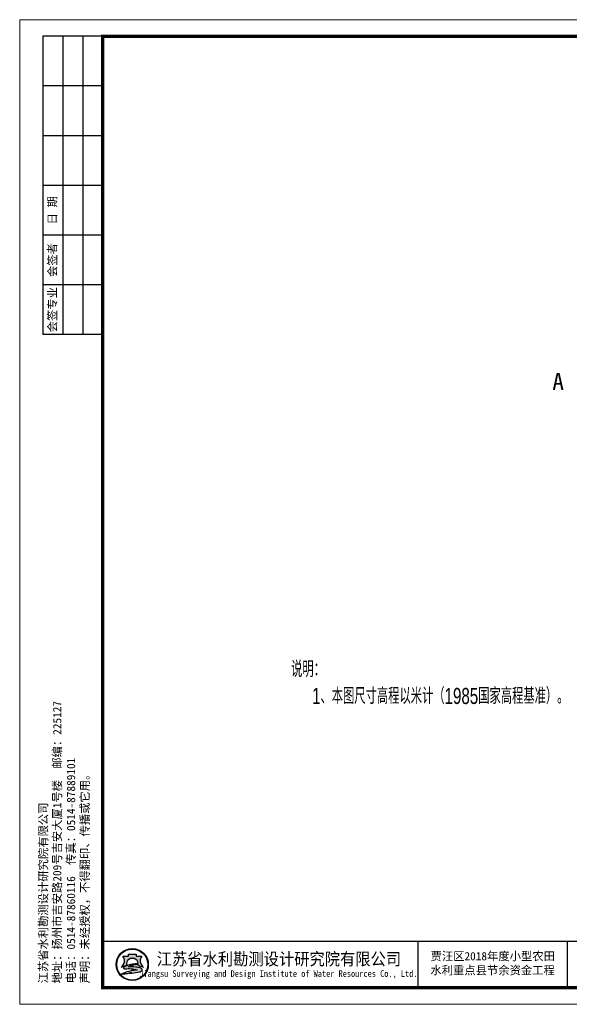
# Model space of a CAD drawing. Extents: x 555481 to 559434, y 3811529 to 3812446.
# Tile 25 of 37: x 556280 to 556330, y 3811708 to 3811797. Entities that reach past the tile are written whole.
import ezdxf
from ezdxf.enums import TextEntityAlignment as Align

# ---------------------------------------------------------------- set-up
doc = ezdxf.new("R2010")
doc.units = 0
doc.header["$LTSCALE"] = 0.5
doc.layers.get('0').update_dxf_attribs({"linetype": 'CONTINUOUS'})
doc.layers.add('文字', color=7, linetype='CONTINUOUS', lineweight=13)
doc.styles.add('hz-e', font='hztxt_e.shx', dxfattribs={"width": 0.7, "height": 40, "bigfont": 'hztxt.shx'})
doc.styles.add('宋体', font='txt')

# ---------------------------------------------------------------- blocks, each defined once
blk = doc.blocks.new('tk')
h = blk.add_hatch(color=152)
h.dxf.hatch_style = 1
h.paths.add_polyline_path([(290.8865389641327, 120, 1), (387.6634519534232, 120, 1)])
h.paths.add_polyline_path([(386.0348109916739, 120, -1), (292.5151799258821, 120, -1)], flags=16)
edge = h.paths.add_edge_path(flags=0)
edge.add_arc((383.4861352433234, 131.3700107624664), 20.66422200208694, 138.9741968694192, 204.118088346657)
edge.add_arc((398.8514558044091, 138.2490731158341), 37.49914329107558, 204.118088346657, 225.6558786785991)
edge.add_arc((379.305429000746, 141.7747440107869), 31.06664526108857, 249.8534188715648, 257.6122722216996, ccw=False)
edge.add_arc((409.9478656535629, 225.298667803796), 120.0340818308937, 243.3504805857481, 249.8534188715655, ccw=False)
edge.add_ellipse((339.274995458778, 122.9239219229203), major_axis=(-17.73815560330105, 0), ratio=0.8776980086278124, start_angle=161.6252618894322, end_angle=172.653862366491)
edge.add_arc((369.4667124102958, -17.23120387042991), 138.7377217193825, 95.21036804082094, 98.84274785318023)
edge.add_arc((358.8031159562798, 51.31313628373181), 69.36886086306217, 98.8427478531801, 111.79656805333)
edge.add_arc((339.8455917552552, 98.7185629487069), 18.31337926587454, 111.7965680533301, 130.9174013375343)
edge.add_arc((338.4297213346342, -4.193509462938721), 117.2289597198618, 84.52854590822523, 95.17746754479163, ccw=False)
edge.add_arc((344.298045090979, 57.07128380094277), 55.68375586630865, 70.37003522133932, 84.52854590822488, ccw=False)
edge.add_arc((358.0941884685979, 95.75133062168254), 14.61698591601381, 43.317709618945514, 70.37003522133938, ccw=False)
edge.add_arc((366.7269695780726, 103.8914913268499), 2.751610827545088, -48.48590183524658, 43.317709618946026, ccw=False)
edge.add_arc((357.6080719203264, 114.193421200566), 16.50966496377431, 287.6119267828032, 311.51409816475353, ccw=False)
edge.add_arc((348.7653895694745, 142.0489681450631), 45.73507388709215, 279.6944367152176, 287.6119267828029, ccw=False)
edge.add_arc((308.1630978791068, 379.7211086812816), 286.8503833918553, 274.617760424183, 279.69443671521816, ccw=False)
edge.add_line((331.2568198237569, 93.80185004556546), (337.3627937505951, 95.68770002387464))
edge.add_arc((525.6004769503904, -881.2407086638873), 994.8982566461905, 100.9062728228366, 102.3983437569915)
edge.add_line((311.9887629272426, 90.45501362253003), (320.0239690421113, 93.71353126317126))
edge.add_arc((947.1745628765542, -2284.932874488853), 2459.934265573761, 104.770390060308, 105.1579066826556)
edge.add_arc((362.1854840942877, -20.80308576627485), 124.6590188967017, 98.79521578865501, 117.8496747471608, ccw=False)
edge.add_arc((375.8583429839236, -109.1731876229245), 214.0806156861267, 95.91294384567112, 98.79521578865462, ccw=False)
edge.add_arc((334.7617160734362, 56.46726101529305), 50.99041171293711, 68.07113774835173, 88.46268833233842)
edge.add_arc((328.1845295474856, -188.6063964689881), 296.1523112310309, 88.46268833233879, 92.13625120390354)
edge.add_arc((316.5080526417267, 124.4199033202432), 17.09169026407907, 263.0506384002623, 272.1362512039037, ccw=False)
edge.add_arc((314.6765567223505, 109.3937889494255), 1.95436915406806, 139.2900683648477, 263.0506384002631, ccw=False)
edge.add_arc((322.5213164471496, 102.6438649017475), 12.30336571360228, 116.84910390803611, 139.2900683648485, ccw=False)
edge.add_arc((351.2653419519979, 45.86133903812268), 75.94670193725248, 98.52267105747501, 116.8491039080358, ccw=False)
edge.add_arc((355.198639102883, 19.61408152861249), 102.4870363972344, 88.99992912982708, 98.52267105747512, ccw=False)
edge.add_ellipse((339.274995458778, 122.9239219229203), major_axis=(-17.73815560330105, 0), ratio=0.8776980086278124, start_angle=176.912986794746, end_angle=378.3747381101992)
edge.add_arc((268.6021252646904, 225.2986677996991), 120.034081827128, 290.14658113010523, 296.6495194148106, ccw=False)
edge.add_arc((299.2445619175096, 141.7747440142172), 31.06664526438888, 282.38772777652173, 290.14658113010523, ccw=False)
edge.add_arc((279.6985351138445, 138.249073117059), 37.49914329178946, 314.3441213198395, 335.8819116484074)
edge.add_arc((295.063855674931, 131.3700107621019), 20.66422200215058, 335.8819116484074, 401.0258031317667)
edge.add_line((310.6532350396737, 144.9339822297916), (327.6242677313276, 144.9339822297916))
edge.add_line((327.6242677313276, 144.9339822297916), (327.6242677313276, 150.8006279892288))
edge.add_line((327.6242677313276, 150.8006279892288), (350.9257231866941, 150.8006279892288))
edge.add_line((350.9257231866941, 150.8006279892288), (350.9257231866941, 144.9339822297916))
edge.add_line((350.9257231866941, 144.9339822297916), (367.8967558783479, 144.9339822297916))
h = blk.add_hatch(color=152)
h.dxf.hatch_style = 1
edge = h.paths.add_edge_path()
edge.add_arc((358.0941884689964, 95.75133062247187), 14.61698591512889, 43.31770961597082, 70.37003522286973)
edge.add_arc((344.298045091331, 57.07128379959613), 55.68375586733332, 70.37003522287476, 84.52854590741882)
edge.add_arc((338.4297213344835, -4.193509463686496), 117.2289597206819, 84.5285459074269, 95.17746754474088)
edge.add_arc((339.8455917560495, 98.71856294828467), 18.31337926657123, 111.7965680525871, 130.9174013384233, ccw=False)
edge.add_arc((358.8031159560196, 51.31313628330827), 69.36886086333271, 98.84274785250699, 111.79656805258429, ccw=False)
edge.add_arc((369.4667124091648, -17.23120386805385), 138.73772171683, 95.21036804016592, 98.84274785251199, ccw=False)
edge.add_ellipse((339.274995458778, 122.9239219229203), major_axis=(-17.73815560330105, 0), ratio=0.8776980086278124, start_angle=172.6538623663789, end_angle=176.9129867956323)
edge.add_arc((355.1986391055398, 19.6140815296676), 102.4870363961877, 88.99992913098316, 98.52267106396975)
edge.add_arc((351.2653419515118, 45.8613390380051), 75.94670193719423, 98.5226710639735, 116.8491039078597)
edge.add_arc((322.5213164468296, 102.6438649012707), 12.30336571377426, 116.8491039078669, 139.2900683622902)
edge.add_arc((314.6765567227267, 109.3937889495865), 1.954369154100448, 139.2900683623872, 263.050638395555)
edge.add_arc((316.5080526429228, 124.419903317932), 17.0916902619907, 263.0506383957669, 272.136251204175)
edge.add_arc((328.1845295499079, -188.6063964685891), 296.1523112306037, 88.46268833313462, 92.13625120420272, ccw=False)
edge.add_arc((334.7617160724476, 56.46726101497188), 50.99041171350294, 68.07113774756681, 88.46268833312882, ccw=False)
edge.add_arc((375.858342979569, -109.1731876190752), 214.080615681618, 95.91294384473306, 98.79521578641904)
edge.add_arc((362.1854840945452, -20.80308576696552), 124.6590188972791, 98.79521578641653, 117.8496747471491)
edge.add_arc((947.1745628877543, -2284.932874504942), 2459.934265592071, 104.7703900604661, 105.15790668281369, ccw=False)
edge.add_line((320.0239690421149, 93.71353126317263), (311.9887629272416, 90.4550136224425))
edge.add_arc((525.6004769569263, -881.2407086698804), 994.8982566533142, 100.90627282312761, 102.39834375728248, ccw=False)
edge.add_line((337.3627937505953, 95.68770002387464), (331.2568198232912, 93.8018500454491))
edge.add_arc((308.1630978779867, 379.7211086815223), 286.8503833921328, 274.6177604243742, 279.6944367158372)
edge.add_arc((348.7653895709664, 142.0489681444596), 45.73507388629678, 279.694436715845, 287.6119267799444)
edge.add_arc((357.6080719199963, 114.1934212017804), 16.50966496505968, 287.6119267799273, 311.5140981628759)
edge.add_arc((366.7269695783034, 103.8914913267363), 2.751610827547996, 311.5140981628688, 403.3177096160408)
edge = h.paths.add_edge_path()
edge.add_arc((383.4861352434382, 131.3700107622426), 20.66422200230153, 138.9741968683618, 204.1180883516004, ccw=False)
edge.add_line((367.8967558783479, 144.9339822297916), (350.9257231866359, 144.9339822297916))
edge.add_line((350.9257231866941, 144.9339822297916), (350.9257231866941, 150.8006279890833))
edge.add_line((350.9257231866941, 150.8006279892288), (327.624267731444, 150.8006279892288))
edge.add_line((327.6242677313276, 150.8006279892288), (327.6242677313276, 144.9339822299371))
edge.add_line((327.6242677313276, 144.9339822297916), (310.6532350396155, 144.9339822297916))
edge.add_arc((295.0638556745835, 131.3700107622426), 20.66422200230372, -24.118088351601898, 41.0258031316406, ccw=False)
edge.add_arc((279.6985351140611, 138.2490731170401), 37.49914329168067, 314.34412131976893, 335.8819116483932, ccw=False)
edge.add_arc((299.2445619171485, 141.7747440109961), 31.06664526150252, 282.3877277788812, 290.1465811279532)
edge.add_arc((268.6021252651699, 225.298667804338), 120.0340818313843, 290.1465811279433, 296.6495194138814)
edge.add_ellipse((339.274995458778, 122.9239219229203), major_axis=(-17.73815560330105, 0), ratio=0.8776980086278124, start_angle=176.9129867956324, end_angle=378.37473811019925, ccw=False)
edge.add_ellipse((339.274995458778, 122.9239219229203), major_axis=(-17.73815560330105, 0), ratio=0.8776980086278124, start_angle=172.653862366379, end_angle=176.9129867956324, ccw=False)
edge.add_ellipse((339.274995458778, 122.9239219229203), major_axis=(-17.73815560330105, 0), ratio=0.8776980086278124, start_angle=161.6252618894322, end_angle=172.653862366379, ccw=False)
edge.add_arc((409.9478656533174, 225.298667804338), 120.0340818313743, 243.3504805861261, 249.853418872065)
edge.add_arc((379.3054290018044, 141.7747440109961), 31.06664526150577, 249.8534188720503, 257.61227222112)
edge.add_arc((398.8514558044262, 138.2490731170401), 37.49914329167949, 204.1180883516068, 225.6558786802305, ccw=False)
at = {"lineweight": 0}
for p, q in [((0, 0), (0, 2970)), ((0, 2970), (4200, 2970)), ((4200, 0), (0, 0))]:
    blk.add_line(p, q, dxfattribs=at)
for p, q in [((250, 2920), (70, 2920)), ((70, 2920), (70, 2020)), ((130, 2920), (130, 2020)), ((190, 2920), (190, 2020)), ((250, 2770), (70, 2770)), ((250, 2620), (70, 2620)), ((250, 2470), (70, 2470)), ((250, 2320), (70, 2320)), ((250, 2170), (70, 2170)), ((250, 2020), (70, 2020)), ((1200, 190), (1200, 50)), ((1650, 190), (1650, 50))]:
    blk.add_line(p, q)
at = {"lineweight": 0, "const_width": 10}
blk.add_lwpolyline([(250, 2920), (4150, 2920), (4150, 50), (250, 50)], close=True, dxfattribs=at)
at = {"lineweight": 0, "const_width": 4}
blk.add_lwpolyline([(4150, 190), (250, 190)], dxfattribs=at)
at = {"color": 152}
for points in [[(322.4412181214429, 118.0161767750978, -0.02838203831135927), (309.9446309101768, 112.6089254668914, -0.03386732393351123), (305.909169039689, 111.4313846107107, 0.09425397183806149), (313.9241989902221, 122.9262248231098, 0.2921547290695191), (310.6532350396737, 144.9339822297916), (327.6242677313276, 144.9339822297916), (327.6242677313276, 150.8006279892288), (350.9257231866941, 150.8006279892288), (350.9257231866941, 144.9339822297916), (367.8967558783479, 144.9339822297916, 0.29215472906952), (364.6257919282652, 122.9262248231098, 0.09425397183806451), (372.6408218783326, 111.4313846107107, -0.03386732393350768), (368.6053600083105, 112.6089254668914, -0.02838203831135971), (356.1087727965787, 118.0161767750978)], [(356.9874112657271, 122.0855064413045, 0.04157472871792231), (340.0099846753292, 120.9693843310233, 0.08013502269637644), (316.9645955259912, 113.6209164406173, 0.09823132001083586), (313.1951032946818, 110.6684867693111, 0.599439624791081), (314.4400935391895, 107.4537776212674, 0.03966424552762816), (317.145162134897, 107.3400916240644, -0.01603031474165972), (336.1296833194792, 107.4393195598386, -0.08921046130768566), (353.8043466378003, 103.768427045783, 0.01257694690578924), (343.1247064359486, 102.3900867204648, 0.08333285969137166), (303.9506013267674, 89.41746323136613, -0.001690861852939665), (320.0239690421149, 93.71353126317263), (311.9887629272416, 90.4550136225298, -0.006510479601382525), (337.3627937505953, 95.68770002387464), (331.2568198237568, 93.80185004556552, 0.02215480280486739), (356.4668864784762, 96.96699914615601, 0.03456031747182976), (362.6033732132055, 98.45760211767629, 0.1046726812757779), (368.5507491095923, 101.8311053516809, 0.4234638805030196), (368.7289335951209, 105.7792154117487, 0.1185893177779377), (363.0046801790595, 109.5188049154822, 0.06185687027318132), (349.6074808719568, 112.5013348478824, 0.04649815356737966), (327.8508714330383, 112.5571519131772, -0.08362449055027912), (333.0456102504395, 115.7226833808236, -0.05658197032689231), (348.1395195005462, 119.8574764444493, -0.01585057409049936), (356.8675527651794, 120.9332510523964)]]:
    blk.add_lwpolyline(points, format="xyb", dxfattribs=at)
for radius in [48.38845649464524, 46.75981553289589]:
    blk.add_circle((339.274995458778, 120), radius, dxfattribs=at)
blk.add_arc((358.8031159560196, 51.31313628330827), 69.36886086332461, 98.84274785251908, 111.7965680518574, dxfattribs=at)
for start_param, end_param in [(2.820892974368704, 6.603884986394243), (3.013378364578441, 3.087714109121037)]:
    blk.add_ellipse((339.274995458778, 122.9239219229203), major_axis=(-17.73815560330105, 0), ratio=0.8776980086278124, start_param=start_param, end_param=end_param, dxfattribs=at)
at = {"style": '宋体'}
for s, height, width, p in [('江苏省水利勘测设计研究院有限公司', 37.5, 0.9, (781.273192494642, 137.5084589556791)), ('Jiangsu Surveying and Design Institute of Water Resources Co., Ltd.', 20, 0.8, (779.551912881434, 90.13403798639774))]:
    blk.add_text(s, height=height, dxfattribs=dict(at, width=width)).set_placement(p, align=Align.MIDDLE)
at = {"char_height": 25, "rotation": 90, "style": '宋体'}
for s, insert, attachment_point in [('日 期', (100, 2395), 5), ('会签者', (100, 2245), 5), ('会签专业', (100, 2095), 5), ('江苏省水利勘测设计研究院有限公司\\P地址：扬州市吉安路209号吉安大厦1号楼  邮编：225127\\P电话：0514-87860116  传真：0514-87889101\\P声明：未经授权，不得翻印、传播或它用。', (58.78845214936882, 62.98893505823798), 1)]:
    blk.add_mtext(s, dxfattribs=dict(at, insert=insert, attachment_point=attachment_point))
blk = doc.blocks.new('tk1')
at = {"color": 0}
blk.add_blockref('tk', (0, 0), dxfattribs=at)
at = {"style": '宋体'}
for s, p in [('贾汪区2018年度小型农田', (1425.70839577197, 146.0081402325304)), ('水利重点县节余资金工程', (1425.388375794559, 103.4670712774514))]:
    blk.add_text(s, height=25, dxfattribs=at).set_placement(p, align=Align.MIDDLE)

msp = doc.modelspace()

# ---------------------------------------------------------------- block references
at = {"linetype": 'Continuous', "xscale": 0.03000000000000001, "yscale": 0.03000000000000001, "zscale": 0.03000000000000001}
msp.add_blockref('tk1', (556280.4055525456, 3811708.133047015), dxfattribs=at)

# ---------------------------------------------------------------- texts
at = {"linetype": 'Continuous', "style": '宋体'}
msp.add_text('A', height=1.536, dxfattribs=at).set_placement((556328.5697454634, 3811763.736854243))
at = {"layer": '文字', "color": 0, "insert": (556304.9444594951, 3811739.197674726), "char_height": 1.458, "width": 71.70091284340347, "attachment_point": 1, "style": 'hz-e'}
msp.add_mtext('说明：\\P     1、本图尺寸高程以米计（1985国家高程基准）。\\P          ', dxfattribs=at)

doc.saveas('drawing.dxf')
